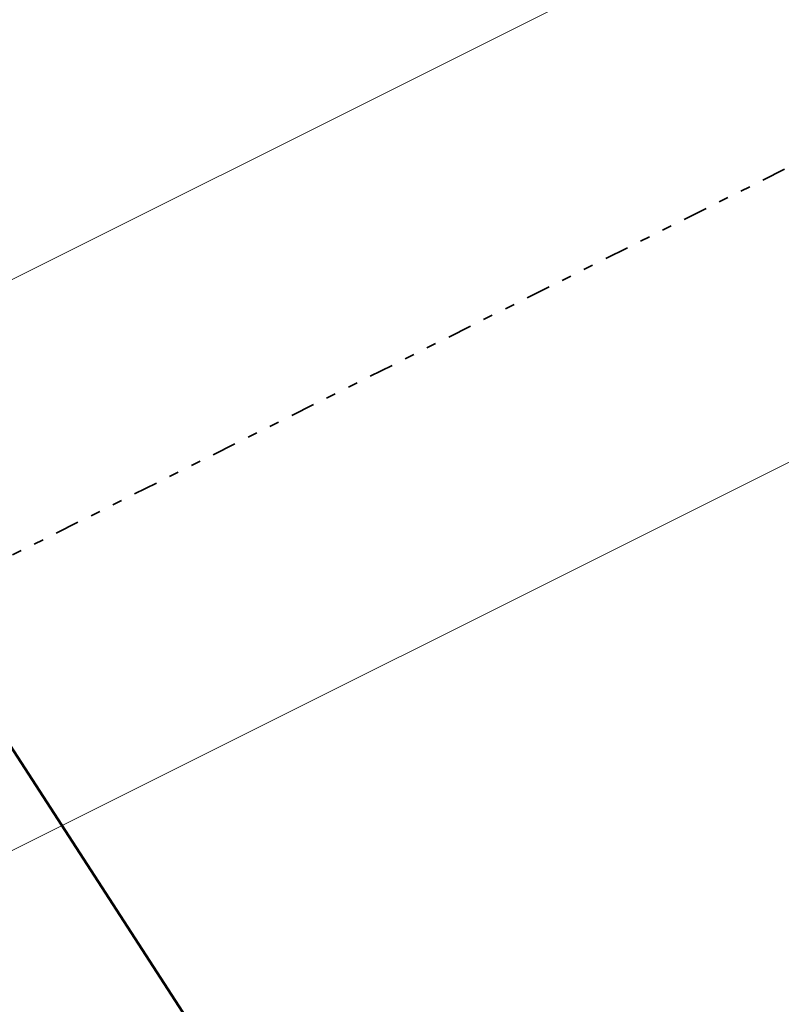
# Model space of a CAD drawing. Header units: metres. Extents: x 155090 to 155764, y 461362 to 461866.
# Tile 21 of 31: x 155319 to 155335, y 461593 to 461613. Entities that reach past the tile are written whole.
import ezdxf

# ---------------------------------------------------------------- set-up
doc = ezdxf.new("R2010")
doc.units = ezdxf.units.M
doc.linetypes.add('AL-TEKENBLADGRENS', pattern=[11.5, 2.5, -1.5, 1, -1.5, 1, -1.5, 2.5])
doc.layers.add('N-WE-KG-GRENS_WERK-GD', color=7, linetype='XX-WERKGRENS', lineweight=50)
doc.layers.add('X-XX-AL-BLADSCHEIDING-G', color=7, linetype='AL-TEKENBLADGRENS', lineweight=35)
doc.layers.add('X-XX-AL-HULPLIJN', color=4, linetype='Continuous', lineweight=18, plot=False)
doc.linetypes.add('XX-WERKGRENS', pattern='A,0,[137,NLCS.SHX,S=0.5,R=0,X=0,Y=0],-30', length=30)

msp = doc.modelspace()

# ---------------------------------------------------------------- linework, layer by layer
at = {"layer": 'N-WE-KG-GRENS_WERK-GD', "ltscale": 0.02, "flags": 128}
msp.add_lwpolyline([(155105.012505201, 461659.8719095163), (155118.8127069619, 461635.5159004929), (155126.8892930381, 461638.0460995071), (155124.2921810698, 461649.1906008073), (155170.6088375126, 461666.7669244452), (155218.1297835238, 461583.8301517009), (155167.7980947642, 461559.6856140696), (155178.5069738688, 461538.2540253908), (155186.4240588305, 461542.2100133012), (155185.211449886, 461545.6865840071), (155228.7645595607, 461565.9816822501), (155303.1273819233, 461423.7885661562), (155319.3060156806, 461445.6108919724), (155305.7107603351, 461469.4938556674), (155347.8882862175, 461488.9210100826), (155355.6250438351, 461465.681166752), (155372.3424723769, 461477.0379031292), (155355.3718961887, 461504.5990936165), (155385.6731912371, 461521.1057435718), (155404.4542636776, 461519.0292275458), (155405.4642908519, 461528.1644296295), (155392.3847647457, 461531.299116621), (155360.1116923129, 461595.5049771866), (155330.6669372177, 461580.4012743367), (155309.9033905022, 461612.4563392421), (155357.6207199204, 461640.5907272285), (155359.9118215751, 461638.0356507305), (155362.1900628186, 461639.1740362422), (155351.6859959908, 461656.0311094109), (155304.0327273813, 461629.4133332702), (155269.2240040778, 461682.7275281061), (155257.6600341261, 461700.4392879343), (155310.6603677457, 461717.018266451), (155299.7517721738, 461735.6369311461), (155212.0894734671, 461702.1271010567), (155199.9725198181, 461719.3951903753), (155183.6306945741, 461710.9197357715), (155193.2106534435, 461696.5373037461)], close=True, dxfattribs=at)
at = {"layer": 'X-XX-AL-BLADSCHEIDING-G', "ltscale": 0.2, "flags": 128}
msp.add_lwpolyline([(155365.7224847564, 461625.1399250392), (155196.7889613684, 461540.7276723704)], dxfattribs=at)
at = {"layer": 'X-XX-AL-HULPLIJN'}
for points in [[(155163.2468797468, 461517.9136060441), (155377.3425700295, 461624.8923698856), (155304.0121635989, 461771.6478886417), (155089.9164733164, 461664.6691248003)], [(155438.1474851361, 461483.5925284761), (155364.8170787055, 461630.3480472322), (155192.2903249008, 461544.1403387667), (155265.6207313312, 461397.3848200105)]]:
    msp.add_lwpolyline(points, close=True, dxfattribs=at)

doc.saveas('drawing.dxf')
